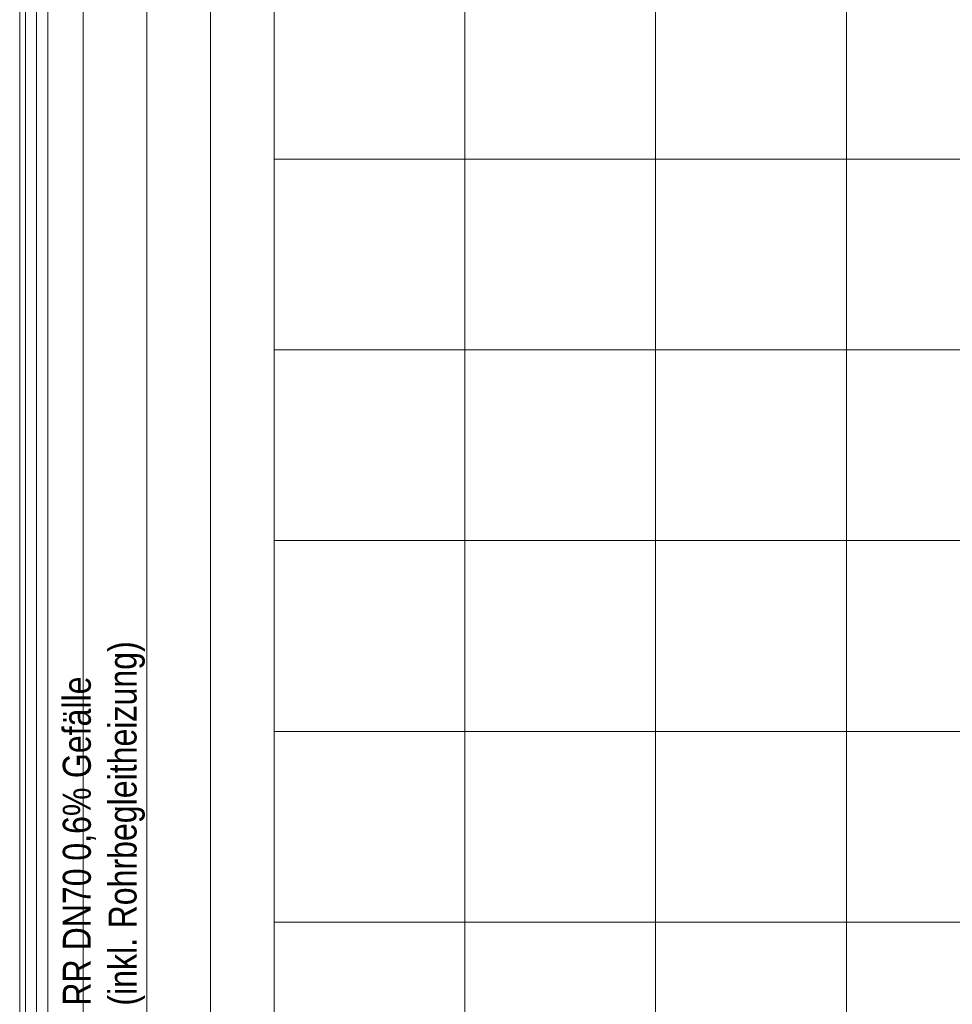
# Model space of a CAD drawing. Extents: x -620 to 300, y 62 to 1112.
# Tile 16 of 53: x -292 to -233, y 283 to 345. Entities that reach past the tile are written whole.
import ezdxf
from ezdxf.lldxf.tags import DXFTag

# ---------------------------------------------------------------- set-up
doc = ezdxf.new("R2010")
doc.units = 0
doc.layers.get('0').update_dxf_attribs({"lineweight": 13})
doc.layers.add('40 -41 Abwasser_Wasser_Gas- 1 Abwasser + sanitäre Anlagen', color=7, linetype='Continuous', lineweight=9, true_color=0xff6633)
doc.layers.add('70 -72 Beschriftung- 1 Beschriftung allgemein', color=7, linetype='Continuous', lineweight=9, true_color=0xff6633)
doc.layers.add('60- 61 allgemeine Ausstattung- 4 Terrassen', color=7, linetype='Continuous', lineweight=9)
doc.layers.add('70 -71 Achsen- 1 Gebäudeachsen', color=7, linetype='STRICHPUNKT2-A06GA1UQ8I', lineweight=18)
doc.styles.get("Standard").update_dxf_attribs({"font": 'ARIALN.TTF'})
tags = doc.linetypes.add('grob-A06GA1UR8I', pattern=[14, 3, -8, 3]).pattern_tags.tags
tags[8:9] = [DXFTag(74, 4), DXFTag(75, 0), DXFTag(340, '0'), DXFTag(46, 0.0), DXFTag(50, 0.0), DXFTag(44, 0.0), DXFTag(45, 0.0)]
tags[6:7] = [DXFTag(74, 4), DXFTag(75, 0), DXFTag(340, '0'), DXFTag(46, 0.0), DXFTag(50, 0.0), DXFTag(44, 0.0), DXFTag(45, 0.0)]
tags[4:5] = [DXFTag(74, 4), DXFTag(75, 0), DXFTag(340, '0'), DXFTag(46, 0.0), DXFTag(50, 0.0), DXFTag(44, 0.0), DXFTag(45, 0.0)]
tags = doc.linetypes.add('STRICHPUNKT2-A06GA1UQ8I', pattern=[12.7, 6.35, -3.175, 0, -3.175]).pattern_tags.tags
tags[10:11] = [DXFTag(74, 4), DXFTag(75, 0), DXFTag(340, '0'), DXFTag(46, 0.0), DXFTag(50, 0.0), DXFTag(44, 0.0), DXFTag(45, 0.0)]
tags[8:9] = [DXFTag(74, 4), DXFTag(75, 0), DXFTag(340, '0'), DXFTag(46, 0.0), DXFTag(50, 0.0), DXFTag(44, 0.0), DXFTag(45, 0.0)]
tags[6:7] = [DXFTag(74, 4), DXFTag(75, 0), DXFTag(340, '0'), DXFTag(46, 0.0), DXFTag(50, 0.0), DXFTag(44, 0.0), DXFTag(45, 0.0)]
tags[4:5] = [DXFTag(74, 4), DXFTag(75, 0), DXFTag(340, '0'), DXFTag(46, 0.0), DXFTag(50, 0.0), DXFTag(44, 0.0), DXFTag(45, 0.0)]

# ---------------------------------------------------------------- blocks, each defined once
blk = doc.blocks.new('Referenz-A06GA1UT8I')
at = {"layer": '40 -41 Abwasser_Wasser_Gas- 1 Abwasser + sanitäre Anlagen', "color": 0, "linetype": 'grob-A06GA1UR8I', "lineweight": -2, "ltscale": 0.13}
for p, q in [((-291.279, 211.042), (-291.279, 374.293)), ((-289.879, 374.293), (-289.879, 211.042))]:
    blk.add_line(p, q, dxfattribs=at)
at = {"layer": '60- 61 allgemeine Ausstattung- 4 Terrassen', "color": 0, "lineweight": -2}
for p, q in [((-291.639, 263.853), (-291.639, 372.513)), ((-287.639, 263.853), (-287.639, 372.513)), ((-283.639, 263.853), (-283.639, 372.513)), ((-279.639, 263.853), (-279.639, 372.513)), ((-275.639, 372.513), (-275.639, 263.853)), ((-275.639, 214.053), (-275.639, 372.513)), ((-275.639, 311.853), (-275.639, 372.513)), ((-263.639, 214.053), (-263.639, 372.513)), ((-251.639, 214.053), (-251.639, 372.513)), ((-239.639, 214.053), (-239.639, 372.513)), ((-275.639, 335.853), (-138.159, 335.853)), ((-275.639, 323.853), (-138.159, 323.853)), ((-275.639, 263.853), (-275.639, 311.853)), ((-275.639, 311.853), (-138.159, 311.853)), ((-275.639, 299.853), (-138.159, 299.853)), ((-275.639, 287.853), (-138.159, 287.853))]:
    blk.add_line(p, q, dxfattribs=at)
at = {"layer": '70 -71 Achsen- 1 Gebäudeachsen', "color": 0, "linetype": 'STRICHPUNKT2-A06GA1UQ8I', "lineweight": -2, "ltscale": 0.13}
blk.add_line((-290.579, 1084.393), (-290.579, 84.953), dxfattribs=at)
at = {"layer": '70 -72 Beschriftung- 1 Beschriftung allgemein', "color": 0, "linetype": 'Continuous', "lineweight": -2, "ltscale": 0.13, "char_height": 1.76205, "attachment_point": 1, "rotation": 90}
for s, insert in [('{\\fArial Narrow;Rohrbegleitheizung)}', (-286.051, 287.461)), ('{\\fArial Narrow;Gefälle}', (-288.927, 296.913)), ('{\\fArial Narrow;0,6%}', (-288.927, 291.723)), ('{\\fArial Narrow;DN70}', (-288.927, 286.078)), ('{\\fArial Narrow;(inkl.}', (-286.051, 282.604)), ('{\\fArial Narrow;RR}', (-288.927, 282.604))]:
    blk.add_mtext(s, dxfattribs=dict(at, insert=insert))

msp = doc.modelspace()

# ---------------------------------------------------------------- block references
at = {"color": 8, "lineweight": 13, "ltscale": 0.13, "true_color": 0x808080}
msp.add_blockref('Referenz-A06GA1UT8I', (0, 0), dxfattribs=at)

doc.saveas('drawing.dxf')
